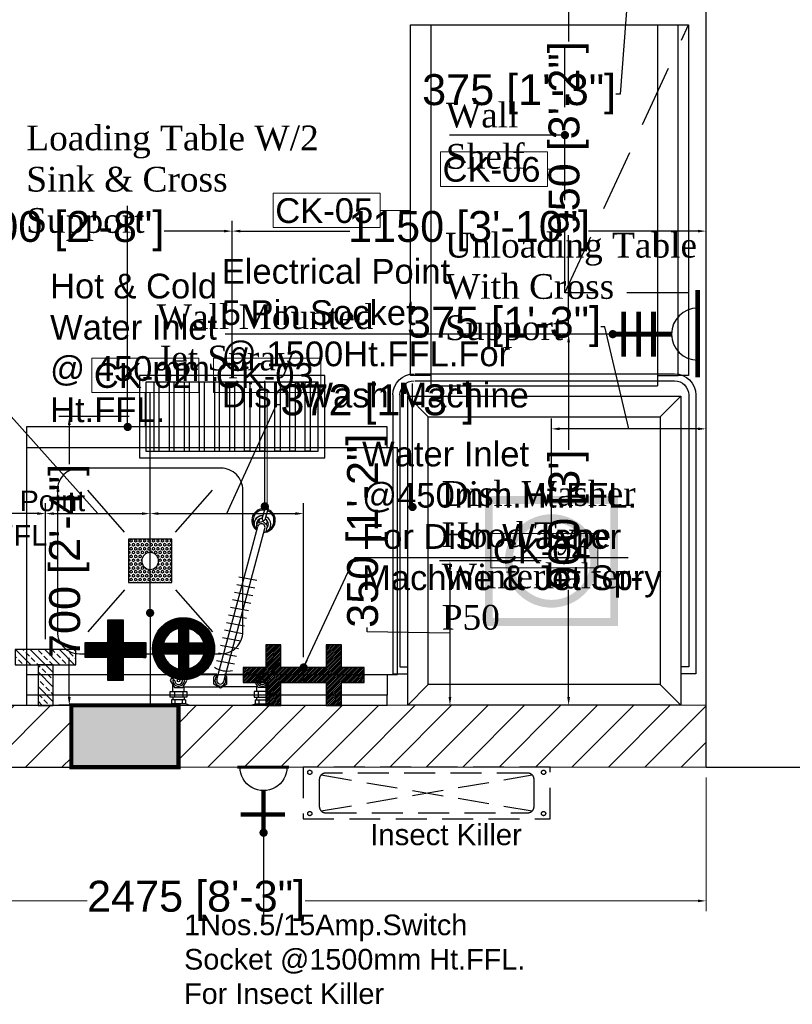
# Model space of a CAD drawing. Header units: millimetres. Extents: x 2985995 to 3127507, y -509231 to -458405.
# Tile 23 of 100: x 3023504 to 3025379, y -492173 to -489786. Entities that reach past the tile are written whole.
import ezdxf

# ---------------------------------------------------------------- set-up
doc = ezdxf.new("R2010")
doc.units = ezdxf.units.MM
doc.header["$LTSCALE"] = 1000
doc.header["$MEASUREMENT"] = 0
doc.header["$PDMODE"] = 3
doc.header["$PDSIZE"] = -1
doc.linetypes.add('DASHED2', pattern=[0.375, 0.25, -0.125])
doc.layers.get('0').update_dxf_attribs({"linetype": 'CONTINUOUS'})
doc.layers.get('Defpoints').update_dxf_attribs({"linetype": 'CONTINUOUS'})
for name, color, linetype, lineweight in [('A-Wall Elevation', 7, 'CONTINUOUS', 15), ('A-Wall Hatch', 252, 'CONTINUOUS', 5), ('Civil-Wall-Text', 7, 'CONTINUOUS', 0), ('Equip No.', 1, 'CONTINUOUS', 15), ('HATCH', 251, 'CONTINUOUS', 5), ('WALL', 1, 'CONTINUOUS', 5)]:
    doc.layers.add(name, color=color, linetype=linetype, lineweight=lineweight)
for name, color, linetype in [('A-Wall Full', 201, 'CONTINUOUS'), ('Drainage', 252, 'CONTINUOUS'), ('ELECTRICAL', 7, 'CONTINUOUS'), ('Equipment', 5, 'CONTINUOUS'), ('Equipment Name', 7, 'CONTINUOUS'), ('Plumbing', 6, 'CONTINUOUS'), ('Plumbing & Drainage', 6, 'CONTINUOUS')]:
    doc.layers.add(name, color=color, linetype=linetype)
doc.styles.add('ARAIL', font='arial.ttf')
doc.styles.add('Arial', font='arial.ttf')
doc.styles.get("Standard").update_dxf_attribs({"font": 'arial.ttf'})
doc.styles.add('style12', font='BOOKOSI.TTF')
doc.dimstyles.new('TFS-Dim', dxfattribs={"dimtxt": 75, "dimasz": 20, "dimexe": 25, "dimexo": 25, "dimgap": 5, "dimtad": 0, "dimdec": 0, "dimzin": 0, "dimdsep": 46, "dimtxsty": 'Standard', "dimcen": 0.09, "dimclrd": 8, "dimclre": 8, "dimadec": 0, "dimazin": 0, "dimtfac": 1, "dimtdec": 0, "dimtofl": 0, "dimtmove": 0, "dimatfit": 3, "dimldrblk": 'DOT', "dimfxl": 1, "dimtolj": 1, "dimtzin": 0, "dimlwd": -1, "dimlwe": -1, "dimarcsym": 0})

# ---------------------------------------------------------------- blocks, each defined once
blk = doc.blocks.new('A$C887c4ba4')
at = {"layer": 'Equipment', "color": 1, "ltscale": 50}
for p, q in [((644.7, 804), (15.4, 804)), ((644.7, 786.8), (15.4, 786.8)), ((-36, 752.5), (-36, 76.3)), ((-18.9, 752.5), (-18.9, 93.5)), ((681.8, 752.5), (681.8, 93.5)), ((699, 752.5), (699, 76.3)), ((-36, 76.3), (0, 76.3)), ((-18.9, 93.5), (0, 93.5)), ((681.8, 93.5), (663, 93.5)), ((699, 76.3), (663, 76.3))]:
    blk.add_line(p, q, dxfattribs=at)
at = {"layer": 'Equipment'}
for p, q in [((50.1, 699.9), (0, 750)), ((612.9, 699.9), (663, 750)), ((50.1, 50.1), (0, 0)), ((612.9, 50.1), (663, 0))]:
    blk.add_line(p, q, dxfattribs=at)
for points in [[(0, 0), (663, 0), (663, 750), (0, 750)], [(50.1, 50.1), (612.9, 50.1), (612.9, 699.9), (50.1, 699.9)]]:
    blk.add_lwpolyline(points, close=True, dxfattribs=at)
at = {"layer": 'Equipment', "color": 1, "ltscale": 50}
for centre, radius, start, end in [((15.4, 752.5), 51.5, 90, 180), ((647.5, 752.5), 51.5, 0, 90), ((15.4, 752.5), 34.3, 90, 180), ((647.5, 752.5), 34.3, 0, 90)]:
    blk.add_arc(centre, radius, start, end, dxfattribs=at)
blk = doc.blocks.new('A$C7DF46227')
at = {"layer": 'Equipment', "lineweight": -2}
for p, q in [((-1.677, 5.094), (-1.677, 3.048)), ((-1.677, 5.08), (-1.527, 4.755)), ((-0.885, 3.259), (-0.885, 4.893)), ((-0.885, 4.893), (-0.352, 4.893)), ((-0.352, 4.893), (-0.352, 3.259)), ((0.737, 4.864), (0.044, 4.464)), ((0.711, 4.442), (2.183, 5.709)), ((1.015, 4.704), (0.737, 4.864)), ((1.114, 4.039), (2.38, 5.511)), ((-1.527, 3.378), (-1.527, 4.755)), ((-1.145, 4.75), (-1.527, 4.75)), ((-1.145, 4.418), (-1.527, 4.418)), ((-1.145, 3.378), (-1.145, 4.75)), ((-0.885, 4.624), (-1.145, 4.624)), ((-0.352, 4.452), (-0.885, 4.452)), ((-0.352, 4.614), (0.303, 4.614)), ((0.044, 4.464), (0.044, 3.664)), ((0.643, 0.337), (15.481, 4.313)), ((1.43, 3.664), (1.43, 4.407)), ((15.081, 4.206), (15.139, 4.424)), ((15.139, 4.424), (15.721, 4.58)), ((15.721, 4.58), (16.147, 4.153)), ((15.837, 4.483), (16.175, 4.574)), ((16.147, 4.153), (15.991, 3.571)), ((16.33, 4.347), (17.475, 4.654)), ((16.409, 4.052), (17.554, 4.359)), ((-1.677, 3.048), (-1.527, 3.372)), ((-1.145, 3.71), (-1.527, 3.71)), ((-1.145, 3.378), (-1.527, 3.378)), ((-0.885, 3.507), (-1.146, 3.507)), ((-0.352, 3.666), (-0.885, 3.666)), ((-0.352, 3.259), (-0.885, 3.259)), ((-0.352, 3.53), (0.108, 3.53)), ((0.044, 3.664), (0.737, 3.264)), ((0.108, 3.627), (0.108, 0.187)), ((0.737, 3.264), (1.43, 3.664)), ((0.824, -0.337), (15.661, 3.638)), ((1.346, 0.349), (1.346, 3.615)), ((8.573, 1.18), (8.243, 2.933)), ((9.309, 1.377), (8.979, 3.13)), ((10.045, 1.575), (9.716, 3.327)), ((10.781, 1.772), (10.452, 3.524)), ((15.409, 3.415), (15.287, 3.538)), ((15.991, 3.571), (15.409, 3.415)), ((16.38, 3.776), (16.05, 3.688)), ((4.893, 0.194), (4.563, 1.947)), ((5.629, 0.391), (5.299, 2.144)), ((6.365, 0.589), (6.035, 2.341)), ((7.101, 0.786), (6.771, 2.538)), ((7.837, 0.983), (7.507, 2.735)), ((2.684, -0.398), (2.355, 1.355)), ((3.421, -0.2), (3.091, 1.552)), ((4.157, -0.003), (3.827, 1.749)), ((0.367, 0.635), (0, 0)), ((0, 0), (0.367, -0.635)), ((0.367, 0.635), (1.1, 0.635)), ((1.1, 0.635), (1.265, 0.349)), ((0.108, -3.627), (0.108, -0.187)), ((0.367, -0.635), (1.1, -0.635)), ((1.265, -0.349), (1.1, -0.635)), ((1.346, -0.349), (1.346, -3.615)), ((-1.677, -5.094), (-1.677, -3.048)), ((-1.677, -3.048), (-1.527, -3.372)), ((-1.527, -3.378), (-1.527, -4.755)), ((-1.145, -3.378), (-1.527, -3.378)), ((-1.145, -3.71), (-1.527, -3.71)), ((-0.885, -3.507), (-1.146, -3.507)), ((-1.145, -3.378), (-1.145, -4.75)), ((-0.885, -3.259), (-0.885, -4.893)), ((-0.352, -3.259), (-0.885, -3.259)), ((-0.352, -3.666), (-0.885, -3.666)), ((-0.352, -4.893), (-0.352, -3.259)), ((-0.352, -3.53), (0.108, -3.53)), ((0.044, -3.664), (0.737, -3.264)), ((0.044, -4.464), (0.044, -3.664)), ((0.737, -3.264), (1.43, -3.664)), ((1.43, -3.664), (1.43, -4.407)), ((-1.677, -5.08), (-1.527, -4.755)), ((-1.145, -4.418), (-1.527, -4.418)), ((-1.145, -4.75), (-1.527, -4.75)), ((-0.885, -4.624), (-1.145, -4.624)), ((-0.352, -4.452), (-0.885, -4.452)), ((-0.352, -4.614), (0.303, -4.614)), ((0.737, -4.864), (0.044, -4.464)), ((0.711, -4.442), (2.183, -5.709)), ((1.015, -4.704), (0.737, -4.864)), ((1.114, -4.039), (2.38, -5.511)), ((-0.885, -4.893), (-0.352, -4.893))]:
    blk.add_line(p, q, dxfattribs=at)
at = {"layer": 'Equipment', "lineweight": -2, "extrusion": (0, 0, -1)}
for centre, major_axis, ratio, start_param, end_param in [((2.26, 5.588), (0.101, -0.101), 1, 3.355981, 6.068797), ((16.251, 4.182), (0.923, -0.677), 1, 2.650354, 5.266747), ((16.251, 4.182), (0.923, -0.677), 1, 2.650354, 5.266747), ((15.894, 4.114), (0.558, -0.558), 1, 2.782498, 5.080835), ((15.894, 4.114), (0.558, -0.558), 1, 2.782498, 5.080835), ((16.251, 4.182), (-0.719, -0.719), 1, 1.33767, 3.528402), ((16.251, 4.182), (-0.719, -0.719), 1, 1.33767, 3.528402), ((16.251, 4.182), (-0.719, -0.719), 1, 1.33767, 3.528402), ((0.737, 4.064), (-0.399, -0.399), 1, 3.630875, 8.930262), ((0.733, 4.062), (-0.269, -0.269), 1, 3.986566, 8.579804), ((0.733, 4.062), (-0.0898, -0.0898), 1, 5.497787, 11.780972), ((16.251, 4.182), (-0.018, -1.144), 1, 4.580889, 7.16581), ((16.251, 4.182), (-0.018, -1.144), 1, 4.580889, 7.16581), ((16.251, 4.182), (-0.018, -1.144), 1, 4.580889, 7.16581), ((15.913, 4.045), (-0.558, -0.558), 1, 3.820344, 6.118682), ((15.581, 3.978), (0.297, -0.185), 1, 3.864082, 7.065249), ((15.581, 3.978), (0.3, -0.178), 1, 3.884457, 7.085624), ((15.581, 3.978), (0.3, -0.178), 1, 3.884457, 7.085624), ((15.897, 4.129), (-0.371, -0.371), 1, 1.682109, 3.458448), ((15.897, 4.129), (-0.371, -0.371), 1, 1.682109, 3.458448), ((15.897, 4.129), (-0.371, -0.371), 1, 1.682109, 3.458448), ((15.923, 4.033), (-0.371, -0.371), 1, 3.871935, 5.721365), ((16.251, 4.182), (0.719, -0.719), 1, 5.400363, 7.51011), ((16.251, 4.182), (0.719, -0.719), 1, 5.400363, 7.51011), ((16.251, 4.182), (0.719, -0.719), 1, 5.400363, 7.51011), ((15.913, 4.045), (-0.558, -0.558), 1, 3.820344, 5.620791), ((15.913, 4.045), (-0.558, -0.558), 1, 3.820344, 5.620791), ((16.413, 4.211), (0.113, -0.113), 1, 0.815022, 3.373768), ((16.413, 4.211), (0.113, -0.113), 1, 0.815022, 3.373768), ((16.413, 4.211), (0.113, -0.113), 1, 0.815022, 3.373768), ((15.923, 4.033), (-0.371, -0.371), 1, 3.871935, 4.439051), ((15.923, 4.033), (-0.371, -0.371), 1, 3.871935, 4.439051), ((17.47, 4.495), (0.113, -0.113), 1, 3.956614, 6.515361), ((17.47, 4.495), (0.113, -0.113), 1, 3.956614, 6.515361), ((17.47, 4.495), (0.113, -0.113), 1, 3.956614, 6.515361), ((15.913, 4.045), (0.558, -0.558), 1, 0.908402, 1.406293), ((15.913, 4.045), (0.558, -0.558), 1, 0.908402, 1.406293), ((15.923, 4.033), (-0.371, -0.371), 1, 4.439051, 5.721365), ((15.923, 4.033), (-0.371, -0.371), 1, 4.439051, 5.721365), ((3.912, 0.659), (-1.6, -1.6), 1, 0.20779, 1.018908), ((0.733, 0), (-0.474, -0.256), 1, 4.081822, 8.953559), ((0.733, 0), (-0.314, -0.155), 0.995971, -1.37533, 1.766263), ((0.737, -4.064), (0.399, -0.399), 1, 0.494516, 5.793903), ((0.733, -4.062), (0.269, -0.269), 1, 0.844974, 5.438212), ((0.733, -4.062), (-0.0898, -0.0898), 1, 5.497787, 11.780972), ((2.26, -5.588), (-0.101, -0.101), 1, 3.355981, 6.068797)]:
    blk.add_ellipse(centre, major_axis=major_axis, ratio=ratio, start_param=start_param, end_param=end_param, dxfattribs=at)
blk = doc.blocks.new('_Dot')
at = {"color": 0, "linetype": 'ByBlock', "lineweight": -2}
blk.add_line((-0.5, 0), (-1, 0), dxfattribs=at)
at = {"color": 0, "linetype": 'ByBlock', "const_width": 0.5}
blk.add_lwpolyline([(-0.25, 0, 1), (0.25, 0, 1)], format="xyb", close=True, dxfattribs=at)
blk = doc.blocks.new('A$Cdb24638f')
at = {"layer": 'Equipment', "ltscale": 0.2}
h = blk.add_hatch(dxfattribs=at)
h.set_pattern_fill('HEX', color=253, scale=25, angle=180)
h.set_pattern_definition([(180, (-289823.181, -107132.2397), (-7e-16, -5.41265877), [3.125, -6.25]), (300, (-289823.181, -107132.2397), (4.6875, 2.70632939), [3.125, -6.25]), (240, (-289826.306, -107132.2397), (4.6875, -2.70632939), [3.125, -6.25])])
h.paths.add_polyline_path([(327.5, -652.5), (327.5, -547.5), (222.5, -547.5), (222.5, -652.5)])
h.paths.add_polyline_path([(254.6, -600, -1), (295.4, -600, -1)], flags=16)
for p, q in [((0, -25), (0, 0)), ((550, -25), (550, 0)), ((-50, -25), (-50, -900)), ((0, -25), (-50, -25)), ((0, -900), (0, -25)), ((550, -900), (550, -25)), ((550, -25), (600, -25)), ((205, -538.2), (103.3, -448.5)), ((345, -538.2), (446.7, -448.5)), ((205, -661.8), (103.3, -751.5)), ((345, -661.8), (446.7, -751.5))]:
    blk.add_line(p, q, dxfattribs=at)
for points in [[(0, 0), (550, 0)], [(600, -25), (600, -900), (-75, -900), (-75, -25), (-50, -25)]]:
    blk.add_lwpolyline(points, dxfattribs=at)
blk.add_lwpolyline([(500, -428.3), (500, -771.7, -0.414214), (446.7, -825), (103.3, -825, -0.414214), (50, -771.7), (50, -428.3, -0.414214), (103.3, -375), (446.7, -375, -0.414214)], format="xyb", close=True, dxfattribs=at)
blk.add_lwpolyline([(327.5, -547.5), (327.5, -652.5), (222.5, -652.5), (222.5, -547.5)], close=True, dxfattribs=at)
blk.add_circle((275, -600), 20.4, dxfattribs=at)
blk = doc.blocks.new('A$C5213677E')
at = {"layer": 'Plumbing & Drainage'}
h = blk.add_hatch(dxfattribs=at)
h.set_pattern_fill('ANSI31', color=3, scale=1.779186, style=0)
h.set_pattern_definition([(45, (-118154.42546, -59474.61643), (-0.15725935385, 0.15725935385), [])])
h.paths.add_polyline_path([(4, 0), (0, 0), (0, -2.67), (4, -2.67), (4, -6.67), (6.67, -6.67), (6.67, -2.67), (10.68, -2.67), (10.68, 0), (6.67, 0), (6.67, 4), (4, 4)])
at = {"layer": 'Plumbing & Drainage', "color": 3}
blk.add_lwpolyline([(6.67, -2.67), (10.68, -2.67), (10.68, 0), (6.67, 0), (6.67, 4), (4, 4), (4, 0), (0, 0), (0, -2.67), (4, -2.67), (4, -6.67), (6.67, -6.67)], close=True, dxfattribs=at)
blk = doc.blocks.new('3PH')
at = {"layer": 'ELECTRICAL', "const_width": 0.646}
for points in [[(158506.01, -43140.57), (158494.29, -43140.57)], [(158500.21, -43144.07), (158500.21, -43151.99)], [(158497.17, -43146.5), (158503.26, -43146.5)], [(158497.17, -43148.51), (158503.26, -43148.51)], [(158497.17, -43150.52), (158503.26, -43150.52)]]:
    blk.add_lwpolyline(points, dxfattribs=at)
at = {"layer": 'ELECTRICAL'}
blk.add_arc((158500.21, -43140.57), 3.5, 180, 0, dxfattribs=at)
blk = doc.blocks.new('A$Cdc3c6119')
at = {"layer": 'Plumbing & Drainage', "ltscale": 50}
h = blk.add_hatch(dxfattribs=at)
h.set_pattern_fill('ANSI33', color=251, scale=100)
h.set_pattern_definition([(45, (-1618960.685, 589648.16), (-17.67766953, 17.67766953), []), (45, (-1618943.007, 589648.16), (-17.67766953, 17.67766953), [12.5, -6.25])])
h.paths.add_polyline_path([(0, 0), (36.7, 0), (36.7, 146.9), (0, 146.9)])
h.paths.add_polyline_path([(36.7, 55.1), (135.3, 55.1), (135.3, 91.8), (36.7, 91.8)])
at = {"layer": 'Plumbing & Drainage', "color": 1, "ltscale": 50}
for points in [[(0, 0), (36.7, 0), (36.7, 146.9), (0, 146.9)], [(36.7, 55.1), (135.3, 55.1), (135.3, 91.8), (36.7, 91.8)]]:
    blk.add_lwpolyline(points, close=True, dxfattribs=at)
blk = doc.blocks.new('A$C8c2bd65f')
at = {"layer": 'Plumbing & Drainage'}
h = blk.add_hatch(dxfattribs=at)
h.set_pattern_fill('ANSI31', color=1, scale=1.779186, style=0)
h.set_pattern_definition([(45, (-1673775.82137, 471282.61423), (-0.157259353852, 0.157259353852), [])])
h.paths.add_polyline_path([(-102.2, 115.6), (-157.3, 115.6), (-157.3, 152.3), (-102.2, 152.3), (-102.2, 207.4), (-65.5, 207.4), (-65.5, 152.3), (-10.4, 152.3), (-10.4, 115.6), (-65.5, 115.6), (-65.5, 60.5), (-102.2, 60.5)])
h = blk.add_hatch(dxfattribs=at)
h.set_pattern_fill('ANSI31', color=3, scale=1.779186, style=0)
h.set_pattern_definition([(45, (-1673763.96132, 471282.1934), (-0.157259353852, 0.157259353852), [])])
h.paths.add_polyline_path([(6.1, 137.4, -1), (156.3, 137.4, -1)])
h.paths.add_polyline_path([(94.3, 126), (130.6, 126, -0.277378), (94.3, 88.5)], flags=16)
h.paths.add_polyline_path([(69.8, 88.1), (69.8, 126), (31.9, 126, 0.28651)], flags=16)
h.paths.add_polyline_path([(94.3, 150.5), (130.1, 150.5, 0.268289), (94.3, 186.3)], flags=16)
h.paths.add_polyline_path([(69.8, 150.5), (69.8, 186.7, 0.277378), (32.3, 150.5)], flags=16)
at = {"layer": 'Plumbing & Drainage', "color": 1}
blk.add_line((0, 224), (0, 0), dxfattribs=at)
blk.add_lwpolyline([(-65.5, 152.3), (-10.4, 152.3), (-10.4, 115.6), (-65.5, 115.6), (-65.5, 60.5), (-102.2, 60.5), (-102.2, 115.6), (-157.3, 115.6), (-157.3, 152.3), (-102.2, 152.3), (-102.2, 207.4), (-65.5, 207.4)], close=True, dxfattribs=at)
at = {"layer": 'Plumbing & Drainage', "color": 3}
for points in [[(32.3, 150.5), (69.8, 150.5), (69.8, 186.7, 0.277378)], [(130.1, 150.5), (94.3, 150.5), (94.3, 186.3, -0.268289)], [(69.8, 88.1), (69.8, 126), (31.9, 126, 0.28651)], [(94.3, 88.5), (94.3, 126), (130.6, 126, -0.277378)]]:
    blk.add_lwpolyline(points, format="xyb", close=True, dxfattribs=at)
blk.add_circle((81.2, 137.4), 75.1, dxfattribs=at)
blk = doc.blocks.new('*D608')
at = {"layer": 'Defpoints', "color": 0, "transparency": 16777216}
for p in [(3024835.8, -490548.2), (3024942.8, -490548.2, 0), (3024986.9, -491448.2, 0)]:
    blk.add_point(p, dxfattribs=at)
at = {"layer": 'ELECTRICAL', "color": 8, "transparency": 16777216}
for p, q in [((3024917.8, -490548.2), (3024810.8, -490548.2)), ((3024835.8, -490568.2), (3024835.8, -490828.5)), ((3024835.8, -491428.2), (3024835.8, -491167.8)), ((3024961.9, -491448.2), (3024810.8, -491448.2))]:
    blk.add_line(p, q, dxfattribs=at)
for points in [[(3024832.4, -490568.2), (3024839.1, -490568.2), (3024835.8, -490548.2)], [(3024832.4, -491428.2), (3024839.1, -491428.2), (3024835.8, -491448.2)]]:
    blk.add_solid(points, dxfattribs=at)
at = {"layer": 'ELECTRICAL', "color": 0, "transparency": 16777216, "insert": (3024835.8, -490998.2), "char_height": 75, "attachment_point": 5, "rotation": 90}
blk.add_mtext("\\A1;900 [3']", dxfattribs=at)
blk = doc.blocks.new('*D609')
at = {"layer": 'Defpoints', "color": 0, "transparency": 16777216}
for p in [(3024835.8, -489598.2), (3025169.4, -489598.2, 0), (3024942.8, -490548.2, 0)]:
    blk.add_point(p, dxfattribs=at)
at = {"layer": 'ELECTRICAL', "color": 8, "transparency": 16777216}
for p, q in [((3025144.4, -489598.2), (3024810.8, -489598.2)), ((3024835.8, -489618.2), (3024835.8, -489838.4)), ((3024835.8, -490528.2), (3024835.8, -490308)), ((3024917.8, -490548.2), (3024810.8, -490548.2))]:
    blk.add_line(p, q, dxfattribs=at)
for points in [[(3024832.4, -489618.2), (3024839.1, -489618.2), (3024835.8, -489598.2)], [(3024832.4, -490528.2), (3024839.1, -490528.2), (3024835.8, -490548.2)]]:
    blk.add_solid(points, dxfattribs=at)
at = {"layer": 'ELECTRICAL', "color": 0, "transparency": 16777216, "insert": (3024835.8, -490073.2), "char_height": 75, "attachment_point": 5, "rotation": 90}
blk.add_mtext('\\A1;950 [3\'-2"]', dxfattribs=at)
blk = doc.blocks.new('*D615')
at = {"layer": 'Defpoints', "color": 0, "transparency": 16777216}
for p in [(3023566.7, -490983.3), (3023566.7, -491313.1, 0), (3022697.4, -491448.2, 0)]:
    blk.add_point(p, dxfattribs=at)
at = {"layer": 'Plumbing & Drainage', "color": 8, "transparency": 16777216}
for p, q in [((3022697.4, -491423.2), (3022697.4, -490958.3)), ((3023566.7, -491288.1), (3023566.7, -490958.3)), ((3022717.4, -490983.3), (3022868, -490983.3)), ((3023546.7, -490983.3), (3023396, -490983.3))]:
    blk.add_line(p, q, dxfattribs=at)
for points in [[(3022717.4, -490980), (3022717.4, -490986.6), (3022697.4, -490983.3)], [(3023546.7, -490980), (3023546.7, -490986.6), (3023566.7, -490983.3)]]:
    blk.add_solid(points, dxfattribs=at)
at = {"layer": 'Plumbing & Drainage', "color": 0, "transparency": 16777216, "insert": (3023132, -490983.3), "char_height": 75, "attachment_point": 5}
blk.add_mtext('\\A1;869 [2\'-11"]', dxfattribs=at)
blk = doc.blocks.new('*D616')
at = {"layer": 'Defpoints', "color": 0, "transparency": 16777216}
for p in [(3023820.3, -490983.3), (3023820.3, -491224.1), (3023566.7, -491313.1, 0)]:
    blk.add_point(p, dxfattribs=at)
at = {"layer": 'Plumbing & Drainage', "color": 8, "transparency": 16777216}
for p, q in [((3023454.6, -490716.8), (3023444.6, -490716.8)), ((3023693.5, -490983.3), (3023454.6, -490716.8)), ((3023566.7, -491288.1), (3023566.7, -490958.3)), ((3023820.3, -491199.1), (3023820.3, -490958.3)), ((3023586.7, -490983.3), (3023800.3, -490983.3))]:
    blk.add_line(p, q, dxfattribs=at)
for points in [[(3023586.7, -490980), (3023586.7, -490986.6), (3023566.7, -490983.3)], [(3023800.3, -490980), (3023800.3, -490986.6), (3023820.3, -490983.3)]]:
    blk.add_solid(points, dxfattribs=at)
at = {"layer": 'Plumbing & Drainage', "color": 0, "transparency": 16777216, "insert": (3023236.6, -490716.8), "char_height": 75, "attachment_point": 5}
blk.add_mtext('\\A1;254 [10"]', dxfattribs=at)
blk = doc.blocks.new('*D617')
at = {"layer": 'Defpoints', "color": 0, "transparency": 16777216}
for p in [(3024192.7, -490983.3), (3023820.3, -491224.1), (3024192.7, -491356.5, 0)]:
    blk.add_point(p, dxfattribs=at)
at = {"layer": 'Plumbing & Drainage', "color": 8, "transparency": 16777216}
for p, q in [((3024006.5, -490983.3), (3024127.1, -490718.7)), ((3024127.1, -490718.7), (3024137.1, -490718.7)), ((3023820.3, -491199.1), (3023820.3, -490958.3)), ((3024192.7, -491331.5), (3024192.7, -490958.3)), ((3023840.3, -490983.3), (3024172.7, -490983.3))]:
    blk.add_line(p, q, dxfattribs=at)
for points in [[(3023840.3, -490980), (3023840.3, -490986.6), (3023820.3, -490983.3)], [(3024172.7, -490980), (3024172.7, -490986.6), (3024192.7, -490983.3)]]:
    blk.add_solid(points, dxfattribs=at)
at = {"layer": 'Plumbing & Drainage', "color": 0, "transparency": 16777216, "insert": (3024371.9, -490718.7), "char_height": 75, "attachment_point": 5}
blk.add_mtext('\\A1;372 [1\'-3"]', dxfattribs=at)
blk = doc.blocks.new('A$C6630157F')
at = {"layer": 'Drainage', "lineweight": 25, "const_width": 0.745}
blk.add_lwpolyline([(-6.284, 5.93), (5.716, 5.93), (5.716, -5.733), (-6.284, -5.733)], close=True, dxfattribs=at)
blk.add_lwpolyline([(-4.379, 0.098, 1), (3.811, 0.098, 1)], format="xyb", close=True, dxfattribs=at)
blk = doc.blocks.new('A$C71D22659')
at = {"layer": 'Drainage', "color": 2, "lineweight": 25}
for p, q in [((-7.099, -0.643), (-7.61, -0.643)), ((-7.61, -0.643), (-7.61, -7.377)), ((-7.099, -7.377), (-7.099, -0.643)), ((-5.628, -0.643), (-6.139, -0.643)), ((-6.139, -0.643), (-6.139, -7.377)), ((-5.628, -7.377), (-5.628, -0.643)), ((-4.157, -0.643), (-4.668, -0.643)), ((-4.668, -0.643), (-4.668, -7.377)), ((-4.157, -7.377), (-4.157, -0.643)), ((-2.686, -0.643), (-3.197, -0.643)), ((-3.197, -0.643), (-3.197, -7.377)), ((-2.686, -7.377), (-2.686, -0.643)), ((-1.215, -0.643), (-1.726, -0.643)), ((-1.726, -0.643), (-1.726, -7.377)), ((-1.215, -7.377), (-1.215, -0.643)), ((0.255, -0.643), (-0.255, -0.643)), ((-0.255, -0.643), (-0.255, -7.377)), ((0.255, -7.377), (0.255, -0.643)), ((1.215, -7.377), (1.215, -0.643)), ((1.215, -0.643), (1.726, -0.643)), ((1.726, -0.643), (1.726, -7.377)), ((2.686, -7.377), (2.686, -0.643)), ((2.686, -0.643), (3.197, -0.643)), ((3.197, -0.643), (3.197, -7.377)), ((4.157, -7.377), (4.157, -0.643)), ((4.157, -0.643), (4.668, -0.643)), ((4.668, -0.643), (4.668, -7.377)), ((5.628, -7.377), (5.628, -0.643)), ((5.628, -0.643), (6.139, -0.643)), ((6.139, -0.643), (6.139, -7.377)), ((7.099, -7.377), (7.099, -0.643)), ((7.099, -0.643), (7.61, -0.643)), ((7.61, -0.643), (7.61, -7.377)), ((-7.61, -7.377), (-7.099, -7.377)), ((-6.139, -7.377), (-5.628, -7.377)), ((-4.668, -7.377), (-4.157, -7.377)), ((-3.197, -7.377), (-2.686, -7.377)), ((-1.726, -7.377), (-1.215, -7.377)), ((-0.255, -7.377), (0.255, -7.377)), ((1.726, -7.377), (1.215, -7.377)), ((3.197, -7.377), (2.686, -7.377)), ((4.668, -7.377), (4.157, -7.377)), ((6.139, -7.377), (5.628, -7.377)), ((7.61, -7.377), (7.099, -7.377))]:
    blk.add_line(p, q, dxfattribs=at)
at = {"layer": 'Drainage', "lineweight": 25}
for points in [[(-9.03, -8.02), (9.03, -8.02), (9.03, 0), (-9.03, 0)], [(-8.387, -7.377), (8.387, -7.377), (8.387, -0.643), (-8.387, -0.643)]]:
    blk.add_lwpolyline(points, close=True, dxfattribs=at)
blk = doc.blocks.new('*D626')
at = {"layer": 'Defpoints', "color": 0, "transparency": 16777216}
for p in [(3023794.3, -490748.2, 0), (3023624.2, -491448.2), (3023794.3, -491448.2, 0)]:
    blk.add_point(p, dxfattribs=at)
at = {"layer": 'Drainage', "color": 8, "transparency": 16777216}
for p, q in [((3023769.3, -490748.2), (3023599.2, -490748.2)), ((3023624.2, -490768.2), (3023624.2, -490863.7)), ((3023624.2, -491428.2), (3023624.2, -491332.7)), ((3023769.3, -491448.2), (3023599.2, -491448.2))]:
    blk.add_line(p, q, dxfattribs=at)
for points in [[(3023620.9, -490768.2), (3023627.5, -490768.2), (3023624.2, -490748.2)], [(3023620.9, -491428.2), (3023627.5, -491428.2), (3023624.2, -491448.2)]]:
    blk.add_solid(points, dxfattribs=at)
at = {"layer": 'Drainage', "color": 0, "transparency": 16777216, "insert": (3023624.2, -491098.2), "char_height": 75, "attachment_point": 5, "rotation": 90}
blk.add_mtext('\\A1;700 [2\'-4"]', dxfattribs=at)
blk = doc.blocks.new('*D627')
at = {"layer": 'Defpoints', "color": 0, "transparency": 16777216}
for p in [(3024794.3, -491098.2, 0), (3024547.8, -491448.2), (3024706.3, -491448.2, 0)]:
    blk.add_point(p, dxfattribs=at)
at = {"layer": 'Drainage', "color": 8, "transparency": 16777216}
for p, q in [((3024769.3, -491098.2), (3024522.8, -491098.2)), ((3024547.8, -491118.2), (3024547.8, -491428.2)), ((3024347.1, -491269.7), (3024347.1, -491259.7)), ((3024547.8, -491273.2), (3024347.1, -491269.7)), ((3024681.3, -491448.2), (3024522.8, -491448.2))]:
    blk.add_line(p, q, dxfattribs=at)
for points in [[(3024544.5, -491118.2), (3024551.2, -491118.2), (3024547.8, -491098.2)], [(3024544.5, -491428.2), (3024551.2, -491428.2), (3024547.8, -491448.2)]]:
    blk.add_solid(points, dxfattribs=at)
at = {"layer": 'Drainage', "color": 0, "transparency": 16777216, "insert": (3024347.1, -491024.9), "char_height": 75, "attachment_point": 5, "rotation": 90}
blk.add_mtext('\\A1;350 [1\'-2"]', dxfattribs=at)
blk = doc.blocks.new('*D631')
at = {"layer": 'Defpoints', "color": 0, "transparency": 16777216}
for p in [(3024794.3, -489409.2, 0), (3025169.3, -489486.2, 0), (3024794.3, -489690.8)]:
    blk.add_point(p, dxfattribs=at)
at = {"layer": 'Drainage', "color": 8, "transparency": 16777216}
for p, q in [((3024794.3, -489434.2), (3024794.3, -489715.8)), ((3025169.3, -489511.2), (3025169.3, -489715.8)), ((3025149.3, -489690.8), (3024814.3, -489690.8)), ((3024981.8, -489690.8), (3024960.5, -489966.6)), ((3024960.5, -489966.6), (3024950.5, -489966.6))]:
    blk.add_line(p, q, dxfattribs=at)
for points in [[(3024814.3, -489687.5), (3024814.3, -489694.2), (3024794.3, -489690.8)], [(3025149.3, -489687.5), (3025149.3, -489694.2), (3025169.3, -489690.8)]]:
    blk.add_solid(points, dxfattribs=at)
at = {"layer": 'Drainage', "color": 0, "transparency": 16777216, "insert": (3024715.7, -489966.6), "char_height": 75, "attachment_point": 5}
blk.add_mtext('\\A1;375 [1\'-3"]', dxfattribs=at)
blk = doc.blocks.new('*D634')
at = {"layer": 'Defpoints', "color": 0, "transparency": 16777216}
for p in [(3024794.3, -490777.8), (3024794.3, -491098.2, 0), (3025169.3, -491142.9, 0)]:
    blk.add_point(p, dxfattribs=at)
at = {"layer": 'Drainage', "color": 8, "transparency": 16777216}
for p, q in [((3024923.8, -490530.6), (3024913.8, -490530.6)), ((3024981.8, -490777.8), (3024923.8, -490530.6)), ((3024794.3, -491073.2), (3024794.3, -490752.8)), ((3025169.3, -491117.9), (3025169.3, -490752.8)), ((3025149.3, -490777.8), (3024814.3, -490777.8))]:
    blk.add_line(p, q, dxfattribs=at)
for points in [[(3024814.3, -490774.4), (3024814.3, -490781.1), (3024794.3, -490777.8)], [(3025149.3, -490774.4), (3025149.3, -490781.1), (3025169.3, -490777.8)]]:
    blk.add_solid(points, dxfattribs=at)
at = {"layer": 'Drainage', "color": 0, "transparency": 16777216, "insert": (3024679, -490530.6), "char_height": 75, "attachment_point": 5}
blk.add_mtext('\\A1;375 [1\'-3"]', dxfattribs=at)
blk = doc.blocks.new('*D635')
at = {"layer": 'Defpoints', "color": 0, "transparency": 16777216}
for p in [(3024019.3, -490298.3), (3025169.3, -490531.1, 0), (3024019.3, -490648.2, 0)]:
    blk.add_point(p, dxfattribs=at)
at = {"layer": 'Drainage', "color": 8, "transparency": 16777216}
for p, q in [((3024019.3, -490623.2), (3024019.3, -490273.3)), ((3025169.3, -490506.1), (3025169.3, -490273.3)), ((3024039.3, -490298.3), (3024304.7, -490298.3)), ((3025149.3, -490298.3), (3024883.8, -490298.3))]:
    blk.add_line(p, q, dxfattribs=at)
for points in [[(3024039.3, -490295), (3024039.3, -490301.6), (3024019.3, -490298.3)], [(3025149.3, -490295), (3025149.3, -490301.6), (3025169.3, -490298.3)]]:
    blk.add_solid(points, dxfattribs=at)
at = {"layer": 'Drainage', "color": 0, "transparency": 16777216, "insert": (3024594.3, -490298.3), "char_height": 75, "attachment_point": 5}
blk.add_mtext('\\A1;1150 [3\'-10"]', dxfattribs=at)
blk = doc.blocks.new('*D636')
at = {"layer": 'Defpoints', "color": 0, "transparency": 16777216}
for p in [(3023219.4, -490298.3), (3023219.4, -490452.6), (3024019.3, -490648.2, 0)]:
    blk.add_point(p, dxfattribs=at)
at = {"layer": 'Drainage', "color": 8, "transparency": 16777216}
for p, q in [((3023219.4, -490427.6), (3023219.4, -490273.3)), ((3024019.3, -490623.2), (3024019.3, -490273.3)), ((3023239.4, -490298.3), (3023384.5, -490298.3)), ((3023999.3, -490298.3), (3023854.2, -490298.3))]:
    blk.add_line(p, q, dxfattribs=at)
for points in [[(3023239.4, -490295), (3023239.4, -490301.6), (3023219.4, -490298.3)], [(3023999.3, -490295), (3023999.3, -490301.6), (3024019.3, -490298.3)]]:
    blk.add_solid(points, dxfattribs=at)
at = {"layer": 'Drainage', "color": 0, "transparency": 16777216, "insert": (3023619.3, -490298.3), "char_height": 75, "attachment_point": 5}
blk.add_mtext('\\A1;800 [2\'-8"]', dxfattribs=at)
blk = doc.blocks.new('*D648')
at = {"layer": 'Civil-Wall-Text', "color": 8, "transparency": 16777216}
for p, q in [((3022694.4, -491623.2), (3022694.4, -491947.4)), ((3025169.3, -491623.2), (3025169.3, -491947.4)), ((3022714.4, -491922.4), (3023667.3, -491922.4)), ((3025149.3, -491922.4), (3024196.4, -491922.4))]:
    blk.add_line(p, q, dxfattribs=at)
for points in [[(3022714.4, -491919.1), (3022714.4, -491925.7), (3022694.4, -491922.4)], [(3025149.3, -491919.1), (3025149.3, -491925.7), (3025169.3, -491922.4)]]:
    blk.add_solid(points, dxfattribs=at)
at = {"layer": 'Defpoints', "color": 0, "transparency": 16777216}
for p in [(3022694.4, -491598.2, 0), (3025169.3, -491598.2, 0), (3025169.3, -491922.4)]:
    blk.add_point(p, dxfattribs=at)
at = {"layer": 'Civil-Wall-Text', "color": 0, "transparency": 16777216, "insert": (3023931.8, -491922.4), "char_height": 75, "attachment_point": 5}
blk.add_mtext('\\A1;2475 [8\'-3"]', dxfattribs=at)
blk = doc.blocks.new('A$C0449149f')
at = {"layer": 'Equipment', "color": 1, "linetype": 'DASHED2', "ltscale": 0.3}
for p, q in [((-81.1, 606.1), (6.1, 93.9)), ((6.1, 606.1), (-81.1, 93.9))]:
    blk.add_line(p, q, dxfattribs=at)
at = {"layer": 'Equipment', "linetype": 'DASHED2', "ltscale": 0.3}
blk.add_lwpolyline([(25, 50), (25, 650), (-100, 650), (-100, 50)], close=True, dxfattribs=at)
at = {"layer": 'Equipment', "color": 4, "linetype": 'DASHED2', "ltscale": 0.3}
blk.add_lwpolyline([(10.5, 104.5), (10.5, 595.5, 0.414214), (-4.5, 610.5), (-70.5, 610.5, 0.414214), (-85.5, 595.5), (-85.5, 104.5, 0.414214), (-70.5, 89.5), (-4.5, 89.5, 0.414214)], format="xyb", close=True, dxfattribs=at)
at = {"layer": 'Equipment Name', "linetype": 'DASHED2'}
for centre in [(-87.5, 633.6), (12.5, 633.6), (-87.5, 66.4), (12.5, 66.4)]:
    blk.add_circle(centre, 5.15, dxfattribs=at)
blk = doc.blocks.new('A$C21C85089')
at = {"layer": 'ELECTRICAL'}
for points, const_width in [([(-42, 108.5), (43.4, 108.5)], 4.7), ([(0, 69.7), (0, 0)], 7.15), ([(-35.8, 30), (38, 30)], 7.15)]:
    blk.add_lwpolyline(points, dxfattribs=dict(at, const_width=const_width))
blk.add_arc((0, 108.5), 38.8, 180, 0, dxfattribs=at)

msp = doc.modelspace()

# ---------------------------------------------------------------- hatches: boundary and pattern name
at = {"layer": 'A-Wall Hatch'}
h = msp.add_hatch(color=256, dxfattribs=at)
h.dxf.hatch_style = 1
h.paths.add_polyline_path([(3023629.29246, -491448.16588), (3023889.29246, -491448.16588), (3023889.29246, -491598.16588), (3023629.29246, -491598.16588)])
at = {"layer": 'HATCH'}
h = msp.add_hatch(dxfattribs=at)
h.set_pattern_fill('ANSI31', color=256, scale=500)
h.paths.add_polyline_path([(3022694.40054, -491448.16588), (3022694.40054, -491598.16588), (3023629.29246, -491598.16588), (3023629.29246, -491448.16588)])
h = msp.add_hatch(dxfattribs=at)
h.set_pattern_fill('ANSI31', color=256, scale=500)
h.paths.add_polyline_path([(3023889.29246, -491448.16588), (3023889.29246, -491598.16588), (3025169.29246, -491598.16588), (3025169.29246, -491448.16588)])

# ---------------------------------------------------------------- linework, layer by layer
at = {"layer": 'A-Wall Elevation', "elevation": 0}
for points in [[(3023889.29246, -491448.16588), (3025169.29246, -491448.16588)], [(3023889.29246, -491598.16588), (3025169.29246, -491598.16588)]]:
    msp.add_lwpolyline(points, dxfattribs=at)
at = {"layer": 'A-Wall Full'}
for p, q in [((3025169.29246, -491598.16588, 0), (3025169.29246, -484148.16588, 0)), ((3022694.40054, -491448.16588, 0), (3023629.29246, -491448.16588, 0)), ((3023629.29246, -491598.16588, 0), (3023629.29246, -491448.16588, 0)), ((3023629.29246, -491448.16588, 0), (3023889.29246, -491448.16588, 0)), ((3023889.29246, -491598.16588, 0), (3023889.29246, -491448.16588, 0)), ((3022694.40054, -491598.16588, 0), (3023629.29246, -491598.16588, 0)), ((3023629.29246, -491598.16588, 0), (3023889.29246, -491598.16588, 0)), ((3025169.29246, -491598.16588, 0), (3025319.29246, -491598.16588, 0)), ((3025169.29246, -491598.16588, 0), (3025449.29246, -491598.16588, 0))]:
    msp.add_line(p, q, dxfattribs=at)
at = {"layer": 'Equip No.'}
for p, q in [((3024784.53098, -490148.16588, 0), (3024826.79246, -490148.16588, 0)), ((3024378.58203, -490248.16588, 0), (3024451.79246, -490248.16588, 0)), ((3023808.59271, -490689.74336, 0), (3023808.59271, -490773.16588, 0)), ((3024104.37425, -490965.628, 0), (3024104.37425, -490689.74336, 0))]:
    msp.add_line(p, q, dxfattribs=at)
at = {"layer": 'Equip No.', "elevation": 0}
for points in [[(3024524.76245, -490106.45462), (3024784.53098, -490106.45462), (3024784.53098, -490189.87713), (3024524.76245, -490189.87713)], [(3024118.8135, -490206.45462), (3024378.58203, -490206.45462), (3024378.58203, -490289.87713), (3024118.8135, -490289.87713)], [(3023678.70844, -490606.32084), (3023938.47697, -490606.32084), (3023938.47697, -490689.74336), (3023678.70844, -490689.74336)], [(3023974.48999, -490606.32084), (3024234.25851, -490606.32084), (3024234.25851, -490689.74336), (3023974.48999, -490689.74336)], [(3024646.90819, -491031.45462), (3024906.67672, -491031.45462), (3024906.67672, -491114.87713), (3024646.90819, -491114.87713)]]:
    msp.add_lwpolyline(points, close=True, dxfattribs=at)
at = {"layer": 'Equipment', "linetype": 'DASHED2', "ltscale": 0.6}
msp.add_line((3024826.79246, -490448.16588, 0), (3025126.79246, -489798.16588, 0), dxfattribs=at)
at = {"layer": 'Equipment', "ltscale": 0.2}
for p, q in [((3025051.79246, -489798.16588, 0), (3025051.79246, -490648.16588, 0)), ((3025101.79246, -490648.16588, 0), (3025101.79246, -489798.16588, 0)), ((3024501.79246, -490648.16588, 0), (3024451.79246, -490648.16588, 0)), ((3025051.79246, -490648.16588, 0), (3025101.79246, -490648.16588, 0)), ((3025051.79246, -490648.16588, 0), (3025051.79246, -490673.16588, 0))]:
    msp.add_line(p, q, dxfattribs=at)
at = {"layer": 'Equipment', "ltscale": 0.2, "elevation": 0}
for points in [[(3024451.79246, -490648.16588), (3024451.79246, -489798.16588), (3025126.79246, -489798.16588), (3025126.79246, -490648.16588), (3025101.79246, -490648.16588)], [(3024501.79246, -489798.16588), (3024501.79246, -490673.16588), (3025051.79246, -490673.16588)]]:
    msp.add_lwpolyline(points, dxfattribs=at)
at = {"layer": 'Equipment', "linetype": 'DASHED2', "ltscale": 0.6, "elevation": 0}
msp.add_lwpolyline([(3024826.79246, -489798.16588), (3025126.79246, -489798.16588), (3025126.79246, -490448.16588), (3024826.79246, -490448.16588)], close=True, dxfattribs=at)
at = {"layer": 'WALL', "const_width": 10, "elevation": 0}
msp.add_lwpolyline([(3023629.29246, -491448.16588), (3023889.29246, -491448.16588), (3023889.29246, -491598.16588), (3023629.29246, -491598.16588), (3023629.29246, -491448.16588)], dxfattribs=at)

# ---------------------------------------------------------------- block references
at = {"layer": 'Drainage', "ltscale": 5, "xscale": 24.91694352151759, "yscale": 24.91694352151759, "zscale": 24.91694352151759}
msp.add_blockref('A$C71D22659', (3024019.29246, -490648.24893, 0), dxfattribs=at)
at = {"layer": 'Drainage', "ltscale": 5, "xscale": 25.35411417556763, "yscale": 25.35411417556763, "zscale": 25.35411417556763, "rotation": 180}
msp.add_blockref('A$C6630157F', (3024787.09712, -491095.67225, 0), dxfattribs=at)
at = {"layer": 'ELECTRICAL', "lineweight": -2, "xscale": 18.03282422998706, "yscale": 18.03282422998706, "zscale": 18.03282422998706, "rotation": 270}
msp.add_blockref('3PH', (3803095.06515, 2367658.31592, 0), dxfattribs=at)
at = {"layer": 'ELECTRICAL', "xscale": -1.464380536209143, "yscale": 1.464380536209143, "zscale": 1.464380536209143, "rotation": 0.0605090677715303}
msp.add_blockref('A$C21C85089', (3024095.59206, -491757.09374, 0), dxfattribs=at)
at = {"layer": 'Equipment', "ltscale": 50, "xscale": -1}
msp.add_blockref('A$C887c4ba4', (3025108.27336, -491448.16588, 0), dxfattribs=at)
at = {"layer": 'Equipment', "xscale": -1, "rotation": 270}
msp.add_blockref('A$Cdb24638f', (3024420.31155, -491373.16588, 0), dxfattribs=at)
at = {"layer": 'Equipment', "linetype": 'ByBlock', "xscale": -25, "yscale": 25, "zscale": 25, "rotation": 270}
msp.add_blockref('A$C7DF46227', (3023990.97721, -491406.23719, 0), dxfattribs=at)
at = {"layer": 'Equipment', "ltscale": 100, "rotation": 90}
msp.add_blockref('A$C0449149f', (3024841.37009, -491623.16588, 0), dxfattribs=at)
at = {"layer": 'Plumbing', "ltscale": 50, "rotation": 270}
msp.add_blockref('A$Cdc3c6119', (3023493.22648, -491313.05075, 0.00031), dxfattribs=at)
at = {"layer": 'Plumbing', "ltscale": 50, "xscale": 13.76047270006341, "yscale": 13.76047270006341, "zscale": 13.76047270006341}
for p in [(3024045.84511, -491356.49343, 0), (3024192.7398, -491356.49343, 0)]:
    msp.add_blockref('A$C5213677E', p, dxfattribs=at)
at = {"layer": 'Plumbing & Drainage'}
msp.add_blockref('A$C8c2bd65f', (3023820.31155, -491448.16588, 0), dxfattribs=at)

# ---------------------------------------------------------------- texts
at = {"layer": 'ELECTRICAL', "color": 7, "ltscale": 10, "insert": (3023994.05888, -490365.95023, -0.00002), "char_height": 60, "width": 900.0328363, "attachment_point": 1, "rotation": 360, "style": 'Arial'}
msp.add_mtext('Electrical Point \\P5 Pin Socket \\P@ 1500Ht.FFL.For \\PDish Wash Machine', dxfattribs=at)
at = {"layer": 'ELECTRICAL', "color": 7, "char_height": 50, "attachment_point": 1, "style": 'ARAIL'}
for s, insert, width in [('1No. 32Amp.\\PMetal Clad Elect Point \\P@ 1500mm Ht.FFL.', (3022975.74425, -490844.0212, 0.00031), 763.8901383), ('1Nos.5/15Amp.Switch \\PSocket @1500mm Ht.FFL.\\PFor Insect Killer ', (3023902.76656, -491955.61727, 0), 1091.3018944)]:
    msp.add_mtext(s, dxfattribs=dict(at, insert=insert, width=width))
at = {"layer": 'Equip No.', "color": 7, "char_height": 60, "attachment_point": 1, "style": 'Arial'}
for s, insert in [('\\pxqc;CK-06', (3024279.01366, -490118.61589, 1117.38829)), ('\\pxqc;CK-05', (3023873.0647, -490218.61589, 1117.38829)), ('\\pxqc;CK-02', (3023432.95965, -490618.48212, 1117.38829)), ('\\pxqc;CK-03', (3023728.74119, -490618.48212, 1117.38829)), ('\\pxqc;CK-04', (3024401.1594, -491043.61589, 1117.38829))]:
    msp.add_mtext_dynamic_manual_height_columns(s, width=739.3571968, gutter_width=15, heights=[46.53479], dxfattribs=dict(at, insert=insert))
at = {"layer": 'Equipment Name', "color": 0, "char_height": 60, "attachment_point": 1, "style": 'style12'}
for s, insert, width in [('Wall \\PShelf', (3024538.04732, -489987.0377, -0.00031), 505.9382414), ('Loading Table W/2 Sink & Cross Support', (3023519.87726, -490042.4275, 0.00059), 722.5304869), ('Unloading Table With Cross Support', (3024535.97216, -490302.48766, -0.00002), 612.5024159), ('Dish Washer \\PHood Type\\PWinterhalter-\\PP50', (3024527.93845, -490904.63895, 0.00028), 544.0224888)]:
    msp.add_mtext(s, dxfattribs=dict(at, insert=insert, width=width))
at = {"layer": 'Equipment Name', "color": 0, "insert": (3023836.32872, -490475.98381, 0), "char_height": 60, "attachment_point": 1, "style": 'style12'}
msp.add_mtext('Wall Mounted\\PJet Spray', dxfattribs=at)
at = {"layer": 'Equipment Name', "linetype": 'Continuous', "lineweight": 5, "ltscale": 25, "insert": (3024354.22656, -491736.30285, 1117.30172), "char_height": 51, "width": 890.1750423, "attachment_point": 1, "rotation": 360}
msp.add_mtext('\\A1;\\pxql;Insect Killer ', dxfattribs=at)
at = {"layer": 'Plumbing & Drainage', "color": 7, "ltscale": 10, "char_height": 60, "attachment_point": 1, "rotation": 360, "style": 'Arial'}
for s, insert, width in [('Hot & Cold \\PWater Inlet \\P@ 450mm.\\PHt.FFL.', (3023577.58623, -490401.51187, 0), 2565.3968372), ('Water Inlet \\P@450mm.Ht.FFL.\\PFor Dish Washer Machine & Jet Spry', (3024334.60892, -490808.75493, 0.00031), 900.0328363)]:
    msp.add_mtext(s, dxfattribs=dict(at, insert=insert, width=width))

# ---------------------------------------------------------------- dimensions: what is measured, and where the dimension line sits
at = {"layer": 'Civil-Wall-Text'}
dim = msp.add_linear_dim(base=(3025169.29246, -491922.38613), p1=(3022694.40054, -491598.16588, 0), p2=(3025169.29246, -491598.16588, 0), dimstyle='TFS-Dim', override={"dimtmove": 1}, dxfattribs=at)
dim.commit()
dim.dimension.update_dxf_attribs({"geometry": '*D648', "text_midpoint": (3023931.8465, -491922.38613)})
at = {"layer": 'Drainage'}
for base, p1, p2, picture, middle in [((3024794.29246, -489690.83221), (3025169.29246, -489486.24776, 0), (3024794.29246, -489409.16588, 0), '*D631', (3024945.46188, -489966.58965)), ((3024794.29246, -490777.76788), (3025169.29246, -491142.93856, 0), (3024794.29246, -491098.16588, 0), '*D634', (3024908.76445, -490530.626))]:
    dim = msp.add_linear_dim(base=base, p1=p1, p2=p2, dimstyle='TFS-Dim', override={"dimtmove": 1}, dxfattribs=at)
    dim.commit()
    dim.dimension.update_dxf_attribs({"geometry": picture, "text_midpoint": middle, "dimtype": 160})
dim = msp.add_linear_dim(base=(3023219.3698, -490298.28387), p1=(3024019.29246, -490648.24893, 0), p2=(3023219.3698, -490452.59891), dimstyle='TFS-Dim', override={"dimtmove": 1}, dxfattribs=at)
dim.commit()
dim.dimension.update_dxf_attribs({"geometry": '*D636', "text_midpoint": (3023619.33113, -490298.28387)})
dim = msp.add_linear_dim(base=(3024019.29246, -490298.28387), p1=(3025169.29246, -490531.10536, 0), p2=(3024019.29246, -490648.24893, 0), dimstyle='TFS-Dim', dxfattribs=at)
dim.commit()
dim.dimension.update_dxf_attribs({"geometry": '*D635', "text_midpoint": (3024594.29246, -490298.28387)})
dim = msp.add_linear_dim(base=(3023624.2098, -491448.16588), p1=(3023794.29246, -490748.16588, 0), p2=(3023794.29246, -491448.16588, 0), angle=90, dimstyle='TFS-Dim', dxfattribs=at)
dim.commit()
dim.dimension.update_dxf_attribs({"geometry": '*D626', "text_midpoint": (3023624.2098, -491098.16588)})
dim = msp.add_linear_dim(base=(3024547.84121, -491448.16588), p1=(3024794.29246, -491098.16588, 0), p2=(3024706.30704, -491448.16588, 0), angle=90, dimstyle='TFS-Dim', override={"dimtmove": 1}, dxfattribs=at)
dim.commit()
dim.dimension.update_dxf_attribs({"geometry": '*D627', "text_midpoint": (3024347.06122, -491254.73321), "dimtype": 160})
at = {"layer": 'ELECTRICAL'}
dim = msp.add_linear_dim(base=(3024835.77368, -489598.16588), p1=(3024942.80981, -490548.16588, 0), p2=(3025169.42447, -489598.16588, 0), angle=90, dimstyle='TFS-Dim', override={"dimtmove": 1}, dxfattribs=at)
dim.commit()
dim.dimension.update_dxf_attribs({"geometry": '*D609', "text_midpoint": (3024835.77368, -490073.16588)})
dim = msp.add_linear_dim(base=(3024835.77368, -490548.16588), p1=(3024986.89806, -491448.16588, 0), p2=(3024942.80981, -490548.16588, 0), angle=90, dimstyle='TFS-Dim', dxfattribs=at)
dim.commit()
dim.dimension.update_dxf_attribs({"geometry": '*D608', "text_midpoint": (3024835.77368, -490998.16588)})
at = {"layer": 'Plumbing & Drainage'}
for base, p1, p2, picture, middle in [((3023820.31155, -490983.31616), (3023566.67382, -491313.05075, 0.00031), (3023820.31155, -491224.14773), '*D616', (3023439.5698, -490716.76047)), ((3024192.7398, -490983.31616), (3023820.31155, -491224.14773), (3024192.7398, -491356.49343, 0), '*D617', (3024142.11209, -490718.69314))]:
    dim = msp.add_linear_dim(base=base, p1=p1, p2=p2, dimstyle='TFS-Dim', override={"dimtmove": 1}, dxfattribs=at)
    dim.commit()
    dim.dimension.update_dxf_attribs({"geometry": picture, "text_midpoint": middle, "dimtype": 160})
dim = msp.add_linear_dim(base=(3023566.67382, -490983.31616), p1=(3022697.40054, -491448.16588, 0), p2=(3023566.67382, -491313.05075, 0.00031), dimstyle='TFS-Dim', dxfattribs=at)
dim.commit()
dim.dimension.update_dxf_attribs({"geometry": '*D615', "text_midpoint": (3023132.03718, -490983.31616)})

# ---------------------------------------------------------------- leaders
at = {"layer": 'ELECTRICAL'}
msp.add_leader([(3024942.80981, -490548.16588), (3024002.78969, -490548.16588)], dimstyle='TFS-Dim', override={"dimgap": 5, "dimtad": 0}, dxfattribs=at)
at = {"layer": 'ELECTRICAL', "color": 7}
msp.add_leader([(3024095.59206, -491757.09374, 0), (3024095.59206, -491974.66828, 0)], dimstyle='TFS-Dim', override={"dimgap": 5, "dimtad": 0, "dimfxl": 10, "dimfxlon": 1, "dimtfill": 1, "dimtfillclr": 256, "dimarcsym": 1}, dxfattribs=at)
at = {"layer": 'Equipment Name'}
msp.add_leader([(3024826.79246, -490065.52758, 0), (3024546.52686, -490065.52758, 0)], dimstyle='TFS-Dim', override={"dimgap": 5, "dimtad": 0}, dxfattribs=at)
at = {"layer": 'Equipment Name', "color": 0}
for points in [[(3023765.83216, -490773.16588, 0), (3023765.83216, -490237.06005, 0)], [(3024098.56661, -490965.628), (3024098.56661, -490661.2574)]]:
    msp.add_leader(points, dimstyle='TFS-Dim', override={"dimgap": 5, "dimtad": 0, "dimfxl": 10, "dimfxlon": 1, "dimtfill": 1, "dimtfillclr": 256, "dimarcsym": 1}, dxfattribs=at)
at = {"layer": 'Equipment Name', "lineweight": 0, "ltscale": 50}
msp.add_leader([(3024457.00443, -490967.26772, 0), (3024457.00443, -490667.6069, 0)], dimstyle='TFS-Dim', override={"dimgap": 5, "dimtad": 0}, dxfattribs=at)
at = {"layer": 'Plumbing & Drainage'}
for points in [[(3023820.31155, -491224.14773), (3023820.31155, -490690.60892)], [(3024192.7398, -491356.49343), (3024317.35174, -491089.4556), (3024980.41792, -491089.4556)]]:
    msp.add_leader(points, dimstyle='TFS-Dim', override={"dimgap": 5, "dimtad": 0}, dxfattribs=at)

doc.saveas('drawing.dxf')
